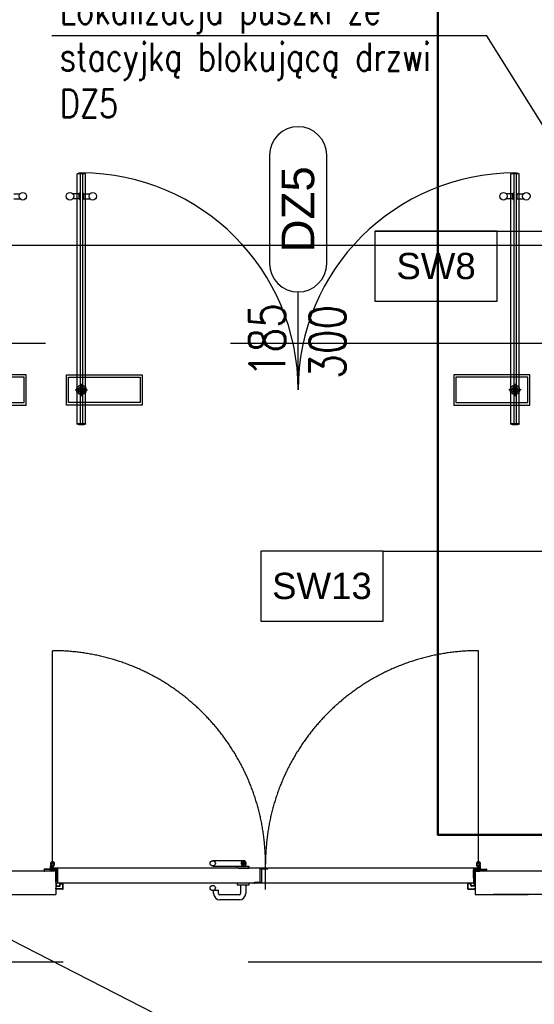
# Model space of a CAD drawing. Header units: centimetres. Extents: x -228435 to 111511, y -89367 to 428125.
# Tile 115 of 219: x -37395 to -35187, y 74379 to 78600. Entities that reach past the tile are written whole.
import ezdxf
from ezdxf.enums import TextEntityAlignment as Align

# ---------------------------------------------------------------- set-up
doc = ezdxf.new("R2010")
doc.units = ezdxf.units.CM
doc.header["$LTSCALE"] = 50
doc.header["$PDMODE"] = 35
doc.header["$PDSIZE"] = 0.1
for name, pattern in [('DASHDOT', [25.4, 12.7, -6.35, 0, -6.35]), ('DASHDOT2', [12.7, 6.35, -3.175, 0, -3.175]), ('DASHED', [0.75, 0.5, -0.25]), ('HIDDEN', [9.525, 6.35, -3.175])]:
    doc.linetypes.add(name, pattern=pattern)
doc.layers.get('0').update_dxf_attribs({"color": 8})
doc.layers.get('DEFPOINTS').update_dxf_attribs({"color": 8})
for name, color, linetype in [('ARCH_GK', 8, 'Continuous'), ('ARCH_INFO_ETYK_DRZWI', 8, 'Continuous'), ('ARCH_INFO_OPISY', 8, 'Continuous'), ('ARCH_INFO_OPISY_PRZEGRODY', 8, 'Continuous'), ('ARCH_INFO_OSIE_IST', 8, 'DASHDOT2'), ('ARCH_SZKŁO', 8, 'Continuous'), ('ARCH_ŚLUSARKA_DRZWI', 8, 'Continuous'), ('bgde_urządzenia', 3, 'Continuous'), ('Kondygnacja -1$0$ARCH_INFO_OPISY', 8, 'Continuous'), ('LC-000', 8, 'Continuous'), ('Osie rzutów$0$ARCH_INFO_OSIE_OPISY_IST', 8, 'Continuous')]:
    doc.layers.add(name, color=color, linetype=linetype)
doc.layers.add('kondygnacja +1_5$0$ARCH_INFO_WYMIARY', color=8, linetype='Continuous', lineweight=9)
doc.styles.add('Arial', font='ARIAL.TTF')
doc.styles.add('kondygnacja +1_5$0$Romans', font='Romans.shx', dxfattribs={"width": 0.7})
doc.styles.add('Kondygnacja -1$0$ROMANS-50-CM', font='romans.shx', dxfattribs={"width": 0.8, "height": 10})
doc.styles.add('Kondygnacja -1$0$Standard', font='txt')
doc.styles.add('Romans', font='Romans.shx')
doc.dimstyles.new('ISO-25', dxfattribs={"dimtxt": 2.5, "dimasz": 2.5, "dimexe": 1.25, "dimexo": 0.625, "dimtad": 1, "dimtxsty": 'Standard', "dimcen": 2.5, "dimadec": 0, "dimazin": 0, "dimtfac": 1, "dimtmove": 0, "dimatfit": 3, "dimfxl": 0, "dimarcsym": 0})
doc.dimstyles.new('kondygnacja +1_5$0$Wymiary 1-100', dxfattribs={"dimtxt": 12, "dimasz": 10, "dimexe": 5, "dimexo": 0, "dimgap": 4, "dimtad": 1, "dimrnd": 0.5, "dimzin": 12, "dimdsep": 46, "dimtxsty": 'kondygnacja +1_5$0$Romans', "dimblk": 'kondygnacja +1_5$0$_Oblique', "dimcen": 10, "dimdle": 10, "dimclrt": 55, "dimazin": 0, "dimtfac": 1, "dimtmove": 1, "dimatfit": 3, "dimfxl": 0, "dimtolj": 1, "dimtzin": 0, "dimarcsym": 0})
doc.dimstyles.new('Kondygnacja -1$0$ISO-25', dxfattribs={"dimtxt": 2.5, "dimasz": 2.5, "dimexe": 1.25, "dimexo": 0.625, "dimtad": 1, "dimtxsty": 'Kondygnacja -1$0$Standard', "dimcen": 2.5, "dimadec": 0, "dimazin": 0, "dimtfac": 1, "dimtmove": 0, "dimatfit": 3, "dimfxl": 0, "dimarcsym": 0})

# ---------------------------------------------------------------- blocks, each defined once
blk = doc.blocks.new('T-drzwi_góra-200')
at = {"layer": 'ARCH_INFO_ETYK_DRZWI'}
blk.add_line((0, 0), (0, 60), dxfattribs=at)
blk.add_lwpolyline([(-17.5, 143.68), (-17.5, 77.5, 1), (17.5, 77.5), (17.5, 143.68, 1)], format="xyb", close=True, dxfattribs=at)
at = {"layer": 'ARCH_INFO_ETYK_DRZWI', "style": 'Arial'}
blk.add_attdef('ADS_DRZWI:SYMBOL', text='', height=20, rotation=90, dxfattribs=at).set_placement((0, 110.59), align=Align.MIDDLE)
at = {"layer": 'ARCH_INFO_ETYK_DRZWI', "style": 'Romans', "width": 0.8}
for tag, p in [('ADS_DRZWI:SZEROKOŚĆ', (-8, 30.49)), ('ADS_DRZWI:WYSOKOŚĆ', (29, 29.47))]:
    blk.add_attdef(tag, text='', height=22, rotation=90, dxfattribs=at).set_placement(p, align=Align.CENTER)
at = {"layer": 'ARCH_INFO_ETYK_DRZWI', "color": 1, "style": 'Arial'}
blk.add_attdef('ADS_DRZWI:ODPORNOŚĆ_OGNIOWA', text='', height=22, dxfattribs=at).set_placement((-0.12, -45.76), align=Align.BOTTOM_CENTER)
blk = doc.blocks.new('kondygnacja +1_5$0$_Oblique')
at = {"color": 0, "linetype": 'ByBlock', "lineweight": -2}
blk.add_line((-0.5, -0.5), (0.5, 0.5), dxfattribs=at)
blk = doc.blocks.new('*D423')
at = {"layer": 'DEFPOINTS', "color": 0, "lineweight": 40}
for p in [(-45940, 77631.9), (-45940, 77212.5), (-35140, 77212.5)]:
    blk.add_point(p, dxfattribs=at)
at = {"layer": 'kondygnacja +1_5$0$ARCH_INFO_WYMIARY', "color": 0, "lineweight": -2}
for p, q in [((-35130, 77631.9), (-45950, 77631.9)), ((-45940, 77623.9), (-45940, 77636.9)), ((-35140, 77623.9), (-35140, 77636.9))]:
    blk.add_line(p, q, dxfattribs=at)
at = {"layer": 'kondygnacja +1_5$0$ARCH_INFO_WYMIARY', "color": 0, "lineweight": -2, "xscale": 10, "yscale": 10, "zscale": 10, "rotation": 180}
blk.add_blockref('kondygnacja +1_5$0$_Oblique', (-45940, 77631.9), dxfattribs=at)
at = {"layer": 'kondygnacja +1_5$0$ARCH_INFO_WYMIARY', "color": 0, "lineweight": -2, "xscale": 10, "yscale": 10, "zscale": 10}
blk.add_blockref('kondygnacja +1_5$0$_Oblique', (-35140, 77631.9), dxfattribs=at)
at = {"layer": 'kondygnacja +1_5$0$ARCH_INFO_WYMIARY', "color": 55, "insert": (-41238.5, 77641.9), "char_height": 12, "attachment_point": 5, "style": 'kondygnacja +1_5$0$Romans'}
blk.add_mtext('\\A1;10800', dxfattribs=at)
blk = doc.blocks.new('A$C3657154C')
at = {"linetype": 'HIDDEN', "ltscale": 2}
for p, q in [((8388.65, 12071.35), (8388.65, 12162.7)), ((8571.35, 12071.35), (8571.35, 12162.7))]:
    blk.add_line(p, q, dxfattribs=at)
for p, q in [((8470.67, 12072.65), (8457.36, 12072.65)), ((8470.65, 12072.18), (8470.65, 12070.88)), ((8471.1, 12072.17), (8470.65, 12072.17)), ((8471.1, 12072.18), (8471.1, 12070.4)), ((8385, 12068.25), (8385, 12068.83)), ((8385, 12068.25), (8385.15, 12068.25)), ((8385.15, 12068.25), (8385.15, 12068.83)), ((8389.93, 12069.05), (8385.23, 12069.05)), ((8389.93, 12068.9), (8385.23, 12068.9)), ((8387.75, 12068.5), (8387.75, 12070.45)), ((8387.75, 12069.05), (8387.75, 12068.55)), ((8388.65, 12070.7), (8388, 12070.7)), ((8388, 12068.55), (8388, 12070.4)), ((8390.1, 12068.25), (8388, 12068.25)), ((8388.65, 12070.45), (8388.05, 12070.45)), ((8390.15, 12068.5), (8388.05, 12068.5)), ((8388.19, 12069.39), (8388.87, 12070.48)), ((8390.15, 12069.05), (8388.42, 12069.05)), ((8388.47, 12069.38), (8389.41, 12070.87)), ((8390.15, 12069.3), (8388.51, 12069.3)), ((8480.8, 12069.5), (8388.85, 12069.5)), ((8388.85, 12069.3), (8390.75, 12069.3)), ((8390, 12063.64), (8390, 12068.83)), ((8390.15, 12063.64), (8390.15, 12068.83)), ((8390.15, 12063.82), (8390.15, 12068.2)), ((8390.4, 12063.82), (8390.4, 12068.25)), ((8390.5, 12065.35), (8390.5, 12068.7)), ((8390.75, 12069.3), (8390.75, 12063.2)), ((8390.75, 12065.35), (8390.75, 12068.7)), ((8457.36, 12070.4), (8470.65, 12070.4)), ((8468.3, 12070.4), (8472.9, 12070.4)), ((8468.3, 12070.4), (8472.9, 12070.4)), ((8468.3, 12070.4), (8472.9, 12070.4)), ((8468.3, 12070.4), (8472.9, 12070.4)), ((8468.3, 12070.4), (8472.9, 12070.4)), ((8468.4, 12070.4), (8472.9, 12070.4)), ((8468.4, 12069.5), (8472.9, 12069.5)), ((8470.02, 12071.53), (8471.31, 12071.53)), ((8470.2, 12071.98), (8470.65, 12071.98)), ((8470.2, 12071.08), (8470.2, 12071.98)), ((8470.2, 12071.08), (8470.65, 12071.08)), ((8470.2, 12070.88), (8470.65, 12070.88)), ((8470.2, 12070.88), (8470.2, 12070.4)), ((8472.9, 12070.4), (8472.9, 12069.5)), ((8472.9, 12070.4), (8472.9, 12069.5)), ((8472.9, 12070.4), (8472.9, 12069.5)), ((8472.9, 12070.4), (8472.9, 12069.5)), ((8472.9, 12070.4), (8472.9, 12069.5)), ((8472.9, 12070.4), (8472.9, 12069.5)), ((8477.6, 12069.4), (8480.8, 12069.4)), ((8477.6, 12069.4), (8477.6, 12063.4)), ((8477.9, 12069.4), (8477.9, 12069.3)), ((8477.9, 12069.3), (8480.8, 12069.3)), ((8480.8, 12069.1), (8478.5, 12069.1)), ((8478.5, 12063.1), (8478.5, 12069.1)), ((8480.8, 12069.1), (8481.2, 12069.5)), ((8571.15, 12069.5), (8481.2, 12069.5)), ((8571.15, 12069.3), (8569.25, 12069.3)), ((8569.25, 12069.3), (8569.25, 12063.2)), ((8569.25, 12065.35), (8569.25, 12068.7)), ((8569.5, 12065.35), (8569.5, 12068.7)), ((8569.6, 12063.82), (8569.6, 12068.25)), ((8569.85, 12069.3), (8571.49, 12069.3)), ((8569.85, 12069.05), (8571.58, 12069.05)), ((8569.85, 12063.64), (8569.85, 12068.83)), ((8569.85, 12068.5), (8571.95, 12068.5)), ((8569.85, 12063.82), (8569.85, 12068.2)), ((8569.9, 12068.25), (8572, 12068.25)), ((8570, 12063.64), (8570, 12068.83)), ((8570.08, 12069.05), (8574.78, 12069.05)), ((8570.08, 12068.9), (8574.78, 12068.9)), ((8571.53, 12069.38), (8570.59, 12070.87)), ((8571.81, 12069.39), (8571.13, 12070.48)), ((8571.35, 12070.7), (8572, 12070.7)), ((8571.35, 12070.45), (8571.95, 12070.45)), ((8572, 12068.55), (8572, 12070.4)), ((8572.25, 12068.5), (8572.25, 12070.45)), ((8572.25, 12069.05), (8572.25, 12068.55)), ((8574.85, 12068.25), (8574.85, 12068.83)), ((8575, 12068.25), (8574.85, 12068.25)), ((8575, 12068.25), (8575, 12068.83)), ((8390.15, 12063.82), (8390.4, 12063.82)), ((8390.29, 12063.1), (8390.15, 12063.62)), ((8390.75, 12065.35), (8390.5, 12065.35)), ((8569.25, 12065.35), (8569.5, 12065.35)), ((8569.85, 12063.82), (8569.6, 12063.82)), ((8569.71, 12063.1), (8569.85, 12063.62)), ((8390.15, 12063.06), (8390.01, 12063.58)), ((8390.1, 12060.68), (8390.1, 12060.9)), ((8390.25, 12060.9), (8390.1, 12060.9)), ((8390.15, 12061.98), (8390.15, 12063.04)), ((8390.25, 12060.68), (8390.25, 12060.9)), ((8390.3, 12061.98), (8390.3, 12063.04)), ((8392.98, 12060.6), (8390.33, 12060.6)), ((8392.98, 12060.45), (8390.33, 12060.45)), ((8390.38, 12061.9), (8391.68, 12061.9)), ((8390.38, 12061.75), (8391.68, 12061.75)), ((8474.9, 12063), (8390.95, 12063)), ((8391.75, 12061.98), (8391.75, 12062.73)), ((8391.9, 12061.98), (8391.9, 12062.73)), ((8391.98, 12062.95), (8392.98, 12062.95)), ((8391.98, 12062.8), (8392.98, 12062.8)), ((8393.05, 12060.68), (8393.05, 12062.73)), ((8393.2, 12060.68), (8393.2, 12062.73)), ((8474.9, 12063), (8475.3, 12063.4)), ((8477.6, 12063.4), (8475.3, 12063.4)), ((8478.2, 12063.2), (8475.3, 12063.2)), ((8478.5, 12063.1), (8475.3, 12063.1)), ((8569.05, 12063), (8475.3, 12063)), ((8478.2, 12063.1), (8478.2, 12063.2)), ((8566.8, 12060.68), (8566.8, 12062.73)), ((8566.95, 12060.68), (8566.95, 12062.73)), ((8568.03, 12062.95), (8567.03, 12062.95)), ((8568.03, 12062.8), (8567.03, 12062.8)), ((8567.03, 12060.6), (8569.68, 12060.6)), ((8567.03, 12060.45), (8569.68, 12060.45)), ((8568.1, 12061.98), (8568.1, 12062.73)), ((8568.25, 12061.98), (8568.25, 12062.73)), ((8569.62, 12061.9), (8568.33, 12061.9)), ((8569.62, 12061.75), (8568.33, 12061.75)), ((8569.7, 12061.98), (8569.7, 12063.04)), ((8569.75, 12060.68), (8569.75, 12060.9)), ((8569.75, 12060.9), (8569.9, 12060.9)), ((8569.85, 12063.06), (8569.99, 12063.58)), ((8569.85, 12061.98), (8569.85, 12063.04)), ((8569.9, 12060.68), (8569.9, 12060.9))]:
    blk.add_line(p, q)
at = {"ltscale": 2}
for p, q in [((8390.55, 12068.25), (8360, 12068.25)), ((8390, 12067.4), (8390, 12058.25)), ((8360, 12058.25), (8390, 12058.25)), ((8606.26, 12058.25), (8577.7, 12058.25))]:
    blk.add_line(p, q, dxfattribs=at)
at = {"extrusion": (0, -0.906308, 0.422618)}
for p, q in [((8467.9, 12069.5), (8467.9, 12070.4)), ((8472.9, 12069.5), (8472.9, 12070.3))]:
    blk.add_line(p, q, dxfattribs=at)
at = {"ltscale": 0.1}
blk.add_line((8480, 12060.27), (8480, 12071.71), dxfattribs=at)
at = {"extrusion": (0, 0.906308, 0.422618)}
for p, q in [((8457.7, 12060), (8459.9, 12060)), ((8457.7, 12058.6), (8457.7, 12060)), ((8459.9, 12058.6), (8459.9, 12060)), ((8467.9, 12063), (8467.9, 12062.2)), ((8468.4, 12062.2), (8467.9, 12062.2)), ((8472.4, 12062.2), (8468.4, 12062.2)), ((8469.3, 12062.2), (8469.3, 12058.6)), ((8471.5, 12062.2), (8471.5, 12058.6)), ((8472.9, 12062.2), (8472.4, 12062.2)), ((8472.9, 12063), (8472.9, 12062.2)), ((8468.8, 12058.1), (8460.4, 12058.1)), ((8468.8, 12055.9), (8460.4, 12055.9))]:
    blk.add_line(p, q, dxfattribs=at)
at = {"ltscale": 2}
blk.add_lwpolyline([(8612.26, 12049.25), (8612.26, 12068.25), (8570, 12068.25), (8570, 12058.25), (8592.7, 12058.25)], dxfattribs=at)
for centre, radius in [((8457.36, 12071.53), 1.12), ((8388.65, 12071.35), 0.65), ((8571.35, 12071.35), 0.65), ((8457.36, 12060.98), 1.12)]:
    blk.add_circle(centre, radius)
at = {"linetype": 'HIDDEN', "ltscale": 2}
for centre, start, end in [((8388.65, 12071.35), 0, 90), ((8571.35, 12071.35), 90, 180)]:
    blk.add_arc(centre, 91.35, start, end, dxfattribs=at)
for centre, radius, start, end in [((8388.65, 12071.35), 0.9, 270, 226.3105), ((8470.67, 12071.53), 1.12, 292.7355, 245.5737), ((8470.65, 12071.53), 0.9, 300, 240), ((8571.35, 12071.35), 0.9, 313.6895, 270), ((8385.23, 12068.83), 0.225, 90, 180), ((8385.23, 12068.83), 0.075, 90, 180), ((8388, 12070.45), 0.25, 90, 180), ((8388, 12068.5), 0.25, 180, 270), ((8388.05, 12070.4), 0.05, 90, 180), ((8388.05, 12068.55), 0.05, 180, 270), ((8388.42, 12069.3), 0.25, 158.1974, 270), ((8388.51, 12069.35), 0.05, 147.8378, 270), ((8388.85, 12069.4), 0.1, 90, 270), ((8389.93, 12068.83), 0.225, 0, 90), ((8389.93, 12068.83), 0.075, 0, 90), ((8390.1, 12068.2), 0.05, 0, 90), ((8390.15, 12068.7), 0.6, 0, 90), ((8390.15, 12068.7), 0.35, 0, 90), ((8390.15, 12068.25), 0.25, 0, 90), ((8480.8, 12069.4), 0.1, 270, 90), ((8569.85, 12068.7), 0.6, 90, 180), ((8569.85, 12068.7), 0.35, 90, 180), ((8569.85, 12068.25), 0.25, 90, 180), ((8570.08, 12068.83), 0.225, 90, 180), ((8569.9, 12068.2), 0.05, 90, 180), ((8570.08, 12068.83), 0.075, 90, 180), ((8571.15, 12069.4), 0.1, 270, 90), ((8571.49, 12069.35), 0.05, 270, 32.1622), ((8571.58, 12069.3), 0.25, 270, 21.8026), ((8571.95, 12070.4), 0.05, 0, 90), ((8571.95, 12068.55), 0.05, 270, 0), ((8572, 12070.45), 0.25, 0, 90), ((8572, 12068.5), 0.25, 270, 0), ((8574.78, 12068.83), 0.225, 0, 90), ((8574.78, 12068.83), 0.075, 0, 90), ((8390.23, 12063.64), 0.225, 180, 195), ((8390.23, 12063.64), 0.075, 180, 195), ((8569.78, 12063.64), 0.075, 345, 0), ((8569.78, 12063.64), 0.225, 345, 0), ((8390.33, 12060.68), 0.225, 180, 270), ((8390.08, 12063.04), 0.075, 0, 15), ((8390.38, 12061.98), 0.225, 180, 270), ((8390.33, 12060.68), 0.075, 180, 270), ((8390.08, 12063.04), 0.225, 0, 15), ((8390.38, 12061.98), 0.075, 180, 270), ((8390.95, 12063.2), 0.2, 180, 270), ((8391.68, 12061.98), 0.225, 270, 0), ((8391.68, 12061.98), 0.075, 270, 0), ((8391.98, 12062.73), 0.225, 90, 180), ((8391.98, 12062.73), 0.075, 90, 180), ((8392.98, 12062.73), 0.225, 0, 90), ((8392.98, 12062.73), 0.075, 0, 90), ((8392.98, 12060.68), 0.225, 270, 0), ((8392.98, 12060.68), 0.075, 270, 0), ((8475.3, 12063.1), 0.1, 90, 270), ((8567.03, 12062.73), 0.225, 90, 180), ((8567.03, 12060.68), 0.225, 180, 270), ((8567.03, 12062.73), 0.075, 90, 180), ((8567.03, 12060.68), 0.075, 180, 270), ((8568.03, 12062.73), 0.225, 0, 90), ((8568.03, 12062.73), 0.075, 0, 90), ((8568.33, 12061.98), 0.225, 180, 270), ((8568.33, 12061.98), 0.075, 180, 270), ((8569.05, 12063.2), 0.2, 270, 0), ((8569.62, 12061.98), 0.225, 270, 0), ((8569.62, 12061.98), 0.075, 270, 0), ((8569.68, 12060.68), 0.225, 270, 0), ((8569.68, 12060.68), 0.075, 270, 0), ((8569.93, 12063.04), 0.225, 165, 180), ((8569.93, 12063.04), 0.075, 165, 180), ((8460.4, 12058.6), 2.7, 180, 270), ((8460.4, 12058.6), 0.5, 180, 270), ((8468.8, 12058.6), 0.5, 270, 0), ((8468.8, 12058.6), 2.7, 270, 0)]:
    blk.add_arc(centre, radius, start, end)
blk = doc.blocks.new('KAPPE_____________________01361')
at = {"layer": 'LC-000'}
for p, q in [((1481.1, 3967.1), (1480.1, 3967.1)), ((1480.1, 3931.1), (1481.1, 3931.1)), ((1481.1, 3967.1), (1481.1, 3931.1))]:
    blk.add_line(p, q, dxfattribs=at)
blk.add_arc((1532.6, 3949.1), 55.5, 161.0754, -161.0754, dxfattribs=at)
blk = doc.blocks.new('d szklane')
at = {"linetype": 'ByBlock'}
for p, q in [((337.2, -14.6, 252), (337.2, 92.7, 252)), ((340.8, -14.6, 252), (340.8, 92.7, 252)), ((523.2, -14.6, 504), (523.2, 92.7, 504)), ((526.8, -14.6, 504), (526.8, 92.7, 504))]:
    blk.add_line(p, q, dxfattribs=at)
for p, q in [((338.6, 92.8, 252), (338.5, 92.7, 252)), ((338.5, 92.7, 252), (338.5, -14.7, 252)), ((339.4, 92.8, 252), (338.6, 92.8, 252)), ((339.5, 92.7, 252), (339.4, 92.8, 252)), ((339.5, 92.7, 252), (339.5, -14.7, 252)), ((524.6, 92.8, 504), (524.5, 92.7, 504)), ((524.5, 92.7, 504), (524.5, -14.7, 504)), ((525.4, 92.8, 504), (524.6, 92.8, 504)), ((525.5, 92.7, 504), (525.4, 92.8, 504)), ((525.5, 92.7, 504), (525.5, -14.7, 504)), ((338, 84.1, 252), (338.4, 84.45, 252)), ((338.4, 84.45, 252), (338.4, 81.55, 252)), ((338.4, 84.45, 252), (338.5, 84.45, 252)), ((338.5, 84.45, 252), (338.5, 81.55, 252)), ((339.6, 84.45, 252), (339.5, 84.45, 252)), ((339.5, 84.45, 252), (339.5, 81.55, 252)), ((339.6, 84.45, 252), (339.6, 81.55, 252)), ((340, 84.1, 252), (339.6, 84.45, 252)), ((524, 84.1, 504), (524.4, 84.45, 504)), ((524.4, 84.45, 504), (524.4, 81.55, 504)), ((524.4, 84.45, 504), (524.5, 84.45, 504)), ((524.5, 84.45, 504), (524.5, 81.55, 504)), ((525.6, 84.45, 504), (525.5, 84.45, 504)), ((525.5, 84.45, 504), (525.5, 81.55, 504)), ((525.6, 84.45, 504), (525.6, 81.55, 504)), ((526, 84.1, 504), (525.6, 84.45, 504)), ((310, 84.1, 252), (312.74, 84.1, 252)), ((310, 81.9, 252), (312.74, 81.9, 252)), ((338, 84.1, 252), (335.26, 84.1, 252)), ((338, 81.9, 252), (335.26, 81.9, 252)), ((338, 81.9, 252), (338, 84.1, 252)), ((338, 81.9, 252), (338.4, 81.55, 252)), ((338.4, 81.55, 252), (338.5, 81.55, 252)), ((339.6, 81.55, 252), (339.5, 81.55, 252)), ((340, 81.9, 252), (339.6, 81.55, 252)), ((340, 81.9, 252), (340, 84.1, 252)), ((340, 84.1, 252), (342.74, 84.1, 252)), ((340, 81.9, 252), (342.74, 81.9, 252)), ((524, 84.1, 504), (521.26, 84.1, 504)), ((524, 81.9, 504), (521.26, 81.9, 504)), ((524, 81.9, 504), (524, 84.1, 504)), ((524, 81.9, 504), (524.4, 81.55, 504)), ((524.4, 81.55, 504), (524.5, 81.55, 504)), ((525.6, 81.55, 504), (525.5, 81.55, 504)), ((526, 81.9, 504), (525.6, 81.55, 504)), ((526, 81.9, 504), (526, 84.1, 504)), ((526, 84.1, 504), (528.74, 84.1, 504)), ((526, 81.9, 504), (528.74, 81.9, 504)), ((338.4, 0.98, 252), (338.4, -0.98, 252)), ((338.48, 0.94, 252), (338.4, 0.98, 252)), ((338.48, 0.94, 252), (338.48, -0.94, 252)), ((339.53, 0.94, 252), (339.6, 0.98, 252)), ((339.53, 0.94, 252), (339.53, -0.94, 252)), ((339.6, 0.98, 252), (339.6, -0.98, 252)), ((524.4, 0.98, 504), (524.4, -0.98, 504)), ((524.48, 0.94, 504), (524.4, 0.98, 504)), ((524.48, 0.94, 504), (524.48, -0.94, 504)), ((525.53, 0.94, 504), (525.6, 0.98, 504)), ((525.53, 0.94, 504), (525.53, -0.94, 504)), ((525.6, 0.98, 504), (525.6, -0.98, 504)), ((338.4, -0.98, 252), (338.48, -0.94, 252)), ((339.53, -0.94, 252), (339.6, -0.98, 252)), ((524.48, -0.94, 504), (524.4, -0.98, 504)), ((525.6, -0.98, 504), (525.53, -0.94, 504)), ((338.6, -14.8, 252), (338.5, -14.7, 252)), ((339.4, -14.8, 252), (338.6, -14.8, 252)), ((339.5, -14.7, 252), (339.4, -14.8, 252)), ((524.6, -14.8, 504), (524.5, -14.7, 504)), ((525.4, -14.8, 504), (524.6, -14.8, 504)), ((525.5, -14.7, 504), (525.4, -14.8, 504))]:
    blk.add_line(p, q)
at = {"linetype": 'DASHDOT', "ltscale": 0.4}
for p, q in [((336.38, 0, 252), (341.62, 0, 252)), ((339, 2.62, 252), (339, -2.62, 252)), ((527.62, 0, 504), (522.38, 0, 504)), ((525, 2.62, 504), (525, -2.62, 504))]:
    blk.add_line(p, q, dxfattribs=at)
at = {"linetype": 'DASHED', "ltscale": 8}
for points, elevation in [([(315.35, 6.5), (282.85, 6.5), (282.85, -6.5), (315.35, -6.5)], 252), ([(314.5, 5.4), (283.7, 5.4), (283.7, -5.4), (314.5, -5.4)], 252), ([(332.65, 6.5), (365.15, 6.5), (365.15, -6.5), (332.65, -6.5)], 252), ([(333.5, 5.4), (364.3, 5.4), (364.3, -5.4), (333.5, -5.4)], 252), ([(531.35, 6.5), (498.85, 6.5), (498.85, -6.5), (531.35, -6.5)], 504), ([(530.5, 5.4), (499.7, 5.4), (499.7, -5.4), (530.5, -5.4)], 504)]:
    blk.add_lwpolyline(points, close=True, dxfattribs=dict(at, elevation=elevation))
for centre, radius in [((313.9, 83, 252), 1.6), ((334.1, 83, 252), 1.6), ((343.9, 83, 252), 1.6), ((520.1, 83, 504), 1.6), ((529.9, 83, 504), 1.6), ((339, 0, 252), 2.05), ((339, 0, 252), 1.27), ((339, 0, 252), 0.3), ((339, 0, 252), 0.225), ((525, 0, 504), 2.05), ((525, 0, 504), 1.27), ((525, 0, 504), 0.3), ((525, 0, 504), 0.225)]:
    blk.add_circle(centre, radius)
at = {"linetype": 'ByBlock'}
for centre, start, end in [((339, 0, 504), 0, 90), ((525, 0, 504), 90, 180)]:
    blk.add_arc(centre, 93, start, end, dxfattribs=at)
for centre, radius, start, end in [((339, 0, 252), 1.15, 58.551, 121.449), ((339, 0, 252), 1.07, 60.7664, 119.2336), ((525, 0, 504), 1.15, 58.551, 121.449), ((525, 0, 504), 1.07, 60.7664, 119.2336), ((339, 0, 252), 1.15, 238.551, 301.449), ((339, 0, 252), 1.07, 240.7664, 299.2336), ((525, 0, 504), 1.15, 238.551, 301.449), ((525, 0, 504), 1.07, 240.7664, 299.2336)]:
    blk.add_arc(centre, radius, start, end)
at = {"yscale": 0.09999999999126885, "zscale": 0.09999999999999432, "rotation": 270}
for p, xscale in [((-55.91, 240.71, 252), 0.09999999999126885), ((130.09, 240.71, 504), 0.09999999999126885), ((-55.91, -162.71, 252), -0.09999999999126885), ((130.09, -162.71, 504), -0.09999999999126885)]:
    blk.add_blockref('KAPPE_____________________01361', p, dxfattribs=dict(at, xscale=xscale))
blk = doc.blocks.new('Kondygnacja -1$0$_Dot')
at = {"color": 0, "linetype": 'ByBlock', "lineweight": -2}
blk.add_line((-0.5, 0), (-1, 0), dxfattribs=at)
at = {"color": 0, "linetype": 'ByBlock', "const_width": 0.5}
blk.add_lwpolyline([(-0.25, 0, 1), (0.25, 0, 1)], format="xyb", close=True, dxfattribs=at)
blk = doc.blocks.new('Osie rzutów')
at = {"layer": 'ARCH_INFO_OSIE_IST', "ltscale": 10}
for p, q in [((4436.04, 12310), (13655, 12310)), ((4436.04, 12200), (13655, 12200))]:
    blk.add_line(p, q, dxfattribs=at)

msp = doc.modelspace()

# ---------------------------------------------------------------- linework, layer by layer
at = {"layer": 'ARCH_GK', "linetype": 'HIDDEN', "ltscale": 5, "elevation": 630}
for points in [[(-46015, 77212.5), (-35065, 77212.5)], [(-45940, 74560), (-35140, 74560)]]:
    msp.add_lwpolyline(points, dxfattribs=at)
at = {"layer": 'ARCH_INFO_OPISY_PRZEGRODY', "elevation": 630}
for points in [[(-35870.63233, 77392.88824), (-35345.63233, 77392.88824), (-35345.63233, 77692.88824), (-35870.63233, 77692.88824), (-35870.63233, 77392.88824)], [(-36360.27166, 76021.44209), (-35835.27166, 76021.44209), (-35835.27166, 76321.44209), (-36360.27166, 76321.44209), (-36360.27166, 76021.44209)]]:
    msp.add_lwpolyline(points, close=True, dxfattribs=at)
for points in [[(-35870.63233, 77692.88824), (-34643.13526, 77692.88824)], [(-35835.27166, 76321.44209), (-34607.77459, 76321.44209)]]:
    msp.add_lwpolyline(points, dxfattribs=at)
at = {"layer": 'bgde_urządzenia', "lineweight": 50}
msp.add_lwpolyline([(-35600.36836, 83149.22843), (-24003.05851, 83149.22843), (-24003.05851, 75105.06643), (-35600.36836, 75105.06643)], close=True, dxfattribs=at)

# ---------------------------------------------------------------- block references
at = {"layer": 'ARCH_INFO_ETYK_DRZWI', "linetype": 'Continuous', "lineweight": -3}
ref = msp.add_blockref('T-drzwi_góra-200', (-36199.99994, 77012.5, 630), dxfattribs=dict(at, xscale=7, yscale=7, zscale=7))
ref.add_attrib('ADS_DRZWI:SYMBOL', 'DZ5', dxfattribs={"height": 140, "rotation": 90, "style": 'Arial'}).set_placement((-36199.99994, 77786.61889, 630), align=Align.MIDDLE)
ref.add_attrib('ADS_DRZWI:SZEROKOŚĆ', '185', dxfattribs={"height": 154, "rotation": 90, "style": 'Romans', "width": 0.8}).set_placement((-36255.99994, 77225.96179, 630), align=Align.CENTER)
ref.add_attrib('ADS_DRZWI:WYSOKOŚĆ', '300', dxfattribs={"height": 154, "rotation": 90, "style": 'Romans', "width": 0.8}).set_placement((-35996.99994, 77218.77313, 630), align=Align.CENTER)
at = {"layer": 'ARCH_SZKŁO', "xscale": 10, "yscale": 10, "zscale": 10}
msp.add_blockref('d szklane', (-40520, 77012.5, 1890), dxfattribs=at)
at = {"layer": 'ARCH_ŚLUSARKA_DRZWI', "xscale": 10, "yscale": 10, "zscale": 10}
msp.add_blockref('A$C3657154C', (-121140, -45732.5, 630), dxfattribs=at)
at = {"layer": 'Osie rzutów$0$ARCH_INFO_OSIE_OPISY_IST', "xscale": 10, "yscale": 10, "zscale": 10}
msp.add_blockref('Osie rzutów', (-121140, -45000, 630), dxfattribs=at)

# ---------------------------------------------------------------- texts
at = {"layer": 'ARCH_INFO_OPISY_PRZEGRODY', "char_height": 112.5, "width": 525, "attachment_point": 5, "style": 'Arial'}
for s, insert in [('SW8', (-35608.13233, 77542.88824, 630)), ('SW13', (-36097.77166, 76171.44209, 630))]:
    msp.add_mtext(s, dxfattribs=dict(at, insert=insert))
at = {"layer": 'Kondygnacja -1$0$ARCH_INFO_OPISY', "insert": (-37222.88404, 78700.59309, -5670), "char_height": 120, "width": 1753.5073079, "attachment_point": 1, "style": 'Kondygnacja -1$0$ROMANS-50-CM'}
msp.add_mtext('Lokalizacja puszki ze stacyjką blokującą drzwi DZ5', dxfattribs=at)

# ---------------------------------------------------------------- dimensions: what is measured, and where the dimension line sits
at = {"layer": 'kondygnacja +1_5$0$ARCH_INFO_WYMIARY'}
dim = msp.add_linear_dim(base=(-45940, 77631.88949, 630), p1=(-35140, 77212.5, 630), p2=(-45940, 77212.5, 630), dimstyle='kondygnacja +1_5$0$Wymiary 1-100', dxfattribs=at)
dim.commit()
dim.dimension.update_dxf_attribs({"geometry": '*D423', "text_midpoint": (-41238.45926, 77631.88949, 630), "dimtype": 160})

# ---------------------------------------------------------------- leaders
at = {"layer": 'ARCH_INFO_OPISY'}
msp.add_leader([(-37978.25, 74933.71633, 630), (-35965.96033, 73906.29017, 630), (-30161.73549, 73906.29017, 630)], dimstyle='ISO-25', override={"dimscale": 5, "dimasz": 2, "dimtad": 0, "dimldrblk": 'Dot'}, dxfattribs=at)
at = {"layer": 'Kondygnacja -1$0$ARCH_INFO_OPISY'}
msp.add_leader([(-34820, 77617.5, -5670), (-35389.8851, 78529.93847, -5670), (-37256.93026, 78529.93847, -5670)], dimstyle='Kondygnacja -1$0$ISO-25', override={"dimscale": 5, "dimasz": 2, "dimtad": 0, "dimldrblk": 'Kondygnacja -1$0$_Dot'}, dxfattribs=at)

doc.saveas('drawing.dxf')
